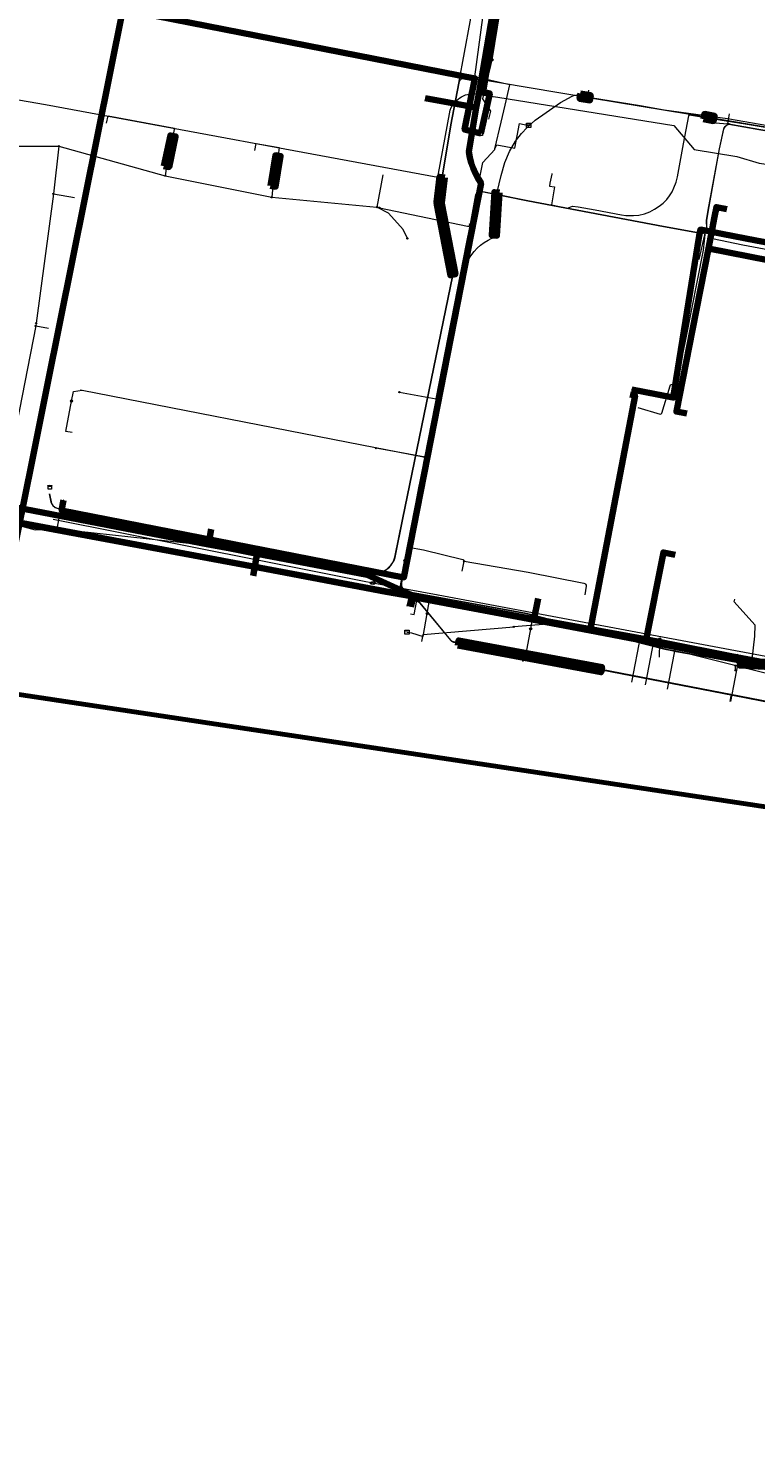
# Model space of a CAD drawing. Extents: x 152558 to 154479, y 462974 to 463683.
# Tile 40 of 212: x 153247 to 153387, y 462974 to 463243. Entities that reach past the tile are written whole.
import ezdxf
from ezdxf.enums import TextEntityAlignment as Align
from ezdxf.lldxf.tags import DXFTag

# ---------------------------------------------------------------- set-up
doc = ezdxf.new("R2010")
doc.units = 0
doc.header["$LTSCALE"] = 0.2
doc.layers.get('0').update_dxf_attribs({"linetype": 'CONTINUOUS'})
for name, color, linetype, lineweight in [('B-RO-KL-DATA_HULPSTUK_KPN BV-S', 90, 'CONTINUOUS', 25), ('B-RO-KL-DATA_KABELBED_KPN BV-G', 90, 'CONTINUOUS', 100), ('B-RO-KL-DATA_KABELBED_PRORAIL-G', 90, 'CONTINUOUS', 100), ('B-RO-KL-DATA_MANTELBUIS_PRORAIL-G', 90, 'CONTINUOUS', 100), ('B-RO-KL-DATA_MANTELBUIS_PVC_1.1_KPN BV-G', 90, 'CONTINUOUS', 100), ('B-RO-KL-DATA_MANTELBUIS_PVC_1.6_KPN BV-G', 90, 'CONTINUOUS', 100), ('B-RO-KL-DATA_PRORAIL-G', 90, 'KL-DATA-N', 18), ('B-RO-KL-DATA_REGGEFIBER OPERATOR BV-G', 90, 'KL-DATA-N', 18), ('B-RO-KL-DATA_STEDIN NETBEHEER BV-G', 90, 'KL-DATA-N', 18), ('B-RO-KL-ET_LS_400 V_STEDIN NETBEHEER BV-G', 190, 'KL-LS-N', 18), ('B-RO-KL-ET_LS_HULPSTUK_STEDIN NETBEHEER BV-S', 190, 'CONTINUOUS', 25), ('B-RO-KL-ET_LS_MANTELBUIS_PVC_125_STEDIN NETBEHEER BV-G', 190, 'CONTINUOUS', 100), ('B-RO-KL-ET_LS_MANTELBUIS_PVC_160_STEDIN NETBEHEER BV-G', 190, 'CONTINUOUS', 100), ('B-RO-KL-ET_LS_MANTELBUIS_PVC_80_STEDIN NETBEHEER BV-G', 190, 'CONTINUOUS', 100), ('B-RO-KL-ET_MS_10 KV_STEDIN NETBEHEER BV-G', 130, 'KL-MS-N', 18), ('B-RO-KL-ET_MS_HULPSTUK_STEDIN NETBEHEER BV-S', 130, 'CONTINUOUS', 25), ('B-RO-KL-ET_MS_MANTELBUIS_PVC_125_STEDIN NETBEHEER BV-G', 130, 'CONTINUOUS', 100), ('B-RO-KL-GAS_HD_HULPSTUK_STEDIN NETBEHEER BV-S', 30, 'CONTINUOUS', 25), ('B-RO-KL-GAS_HD_STAAL_168_8 BAR_STEDIN NETBEHEER BV-G', 30, 'KL-GAS-HD-N', 18), ('B-RO-KL-GAS_HD_STAAL_89_8 BAR_STEDIN NETBEHEER BV-G', 30, 'KL-GAS-HD-N', 18), ('B-RO-KL-GAS_LD_5 BAR_PRORAIL-G', 50, 'KL-GAS-LD-N', 18), ('B-RO-KL-GAS_LD_HULPSTUK_STEDIN NETBEHEER BV-S', 50, 'CONTINUOUS', 25), ('B-RO-KL-GAS_LD_KABELBED_PRORAIL-G', 50, 'CONTINUOUS', 100), ('B-RO-KL-GAS_LD_MANTELBUIS_PRORAIL-G', 50, 'CONTINUOUS', 100), ('B-RO-KL-GAS_LD_PE_110_0.1 BAR_STEDIN NETBEHEER BV-G', 50, 'KL-GAS-LD-N', 18), ('B-RO-KL-GAS_LD_PE_32_0.1 BAR_STEDIN NETBEHEER BV-G', 50, 'KL-GAS-LD-N', 18), ('B-RO-KL-GAS_LD_PE_40_0.1 BAR_STEDIN NETBEHEER BV-G', 50, 'KL-GAS-LD-N', 18), ('B-RO-KL-GAS_LD_PE_63_0.1 BAR_STEDIN NETBEHEER BV-G', 50, 'KL-GAS-LD-N', 18), ('B-RO-KL-GAS_LD_PVC_110_0.1 BAR_STEDIN NETBEHEER BV-G', 50, 'KL-GAS-LD-N', 18), ('B-RO-KL-GAS_LD_PVC_160_0.1 BAR_STEDIN NETBEHEER BV-G', 50, 'KL-GAS-LD-N', 18), ('B-RO-KL-GAS_LD_PVC_63_0.1 BAR_STEDIN NETBEHEER BV-G', 50, 'KL-GAS-LD-N', 18), ('B-RO-KL-WATER_50_VITENS-G', 170, 'KL-WATER-N', 18), ('B-RO-KL-WATER_63_VITENS-G', 170, 'KL-WATER-N', 18), ('B-RO-KL-WATER_HULPSTUK_VITENS-S', 170, 'CONTINUOUS', 25), ('B-RO-KL-WATER_VITENS-S', 170, 'CONTINUOUS', 25), ('B-RO-OG-INFO_ORIENTATIEPOLYGOON-GV', 7, 'CONTINUOUS', 70)]:
    doc.layers.add(name, color=color, linetype=linetype, lineweight=lineweight)
doc.styles.add('NLCS-ISO', font='NLCS-ISO.ttf')
tags = doc.linetypes.add('KL-DATA-N', pattern='A,4,-1,[101,NLCS.SHX,S=0.5,R=0,X=0,Y=0],-1,4,-1,["D",Standard,S=1,R=0,X=-0.25,Y=-0.5],-1.5', length=12.5).pattern_tags.tags
tags[18] = DXFTag(74, 10)
tags = doc.linetypes.add('KL-GAS-HD-N', pattern='A,4,-1,[69,NLCS.SHX,S=0.5,R=0,X=0,Y=0],-1,4,-1,["H",Standard,S=1,R=0,X=0,Y=-0.5],-2', length=13).pattern_tags.tags
tags[18] = DXFTag(74, 10)
tags = doc.linetypes.add('KL-GAS-LD-N', pattern='A,4,-1,[69,NLCS.SHX,S=0.5,R=0,X=0,Y=0],-1,4,-1,["L",Standard,S=1,R=0,X=0.25,Y=-0.5],-2', length=13).pattern_tags.tags
tags[18] = DXFTag(74, 10)
tags = doc.linetypes.add('KL-LS-N', pattern='A,4,-1,[103,NLCS.SHX,S=0.75,R=0,X=0,Y=0],-1,4,-1,["L",Standard,S=1,R=0,X=0,Y=-0.5],-2', length=13).pattern_tags.tags
tags[18] = DXFTag(74, 10)
tags = doc.linetypes.add('KL-MS-N', pattern='A,4,-1,[103,NLCS.SHX,S=0.75,R=0,X=0,Y=0],-1,4,-1,["M",Standard,S=1,R=0,X=0,Y=-0.5],-2', length=13).pattern_tags.tags
tags[18] = DXFTag(74, 10)
doc.linetypes.add('KL-WATER-N', pattern='A,7,-0.5,[168,NLCS.SHX,S=0.75,R=0,X=0.75,Y=0],-2', length=9.5)

# ---------------------------------------------------------------- blocks, each defined once
blk = doc.blocks.new('SKL-WTB_HULP_AFSLUITER-SO')
at = {"color": 0, "linetype": 'ByBlock', "lineweight": 18}
blk.add_lwpolyline([(0, 0.8), (0, -0.8)], dxfattribs=at)
blk.add_circle((0, 0), 1, dxfattribs=at)
at = {"color": 0, "linetype": 'ByBlock', "lineweight": 18, "style": 'NLCS-ISO', "flags": 1}
for tag, p in [('TYPE', (1.5, 0)), ('LABEL', (1.5, -1.5)), ('OMSCHRIJVING', (1.5, -3))]:
    blk.add_attdef(tag, p, '', height=1, dxfattribs=at)
blk = doc.blocks.new('SKL-WTB_HULP_OVERIG-SO')
at = {"color": 0, "linetype": 'ByBlock', "lineweight": 18}
for points in [[(-0.1, 0.1), (0.1, -0.1)], [(0.1, 0.1), (-0.1, -0.1)]]:
    blk.add_lwpolyline(points, dxfattribs=at)
at = {"color": 0, "linetype": 'ByBlock', "lineweight": 18, "style": 'NLCS-ISO', "flags": 1}
for tag, p in [('TYPE', (1.5, 0)), ('LABEL', (1.5, -1.5)), ('OMSCHRIJVING', (1.5, -3))]:
    blk.add_attdef(tag, p, '', height=1, dxfattribs=at)
blk = doc.blocks.new('SKL-WTB_HULP_BLAASGAT-SO')
at = {"color": 0, "linetype": 'ByBlock', "lineweight": 18}
for points in [[(0.4, 0.7), (-0.4, 0.1)], [(-0.4, 0.7), (0.4, 0.1)], [(0, 0.4), (0, -0.9)]]:
    blk.add_lwpolyline(points, dxfattribs=at)
blk.add_circle((0, 0), 1, dxfattribs=at)
at = {"color": 0, "linetype": 'ByBlock', "lineweight": 18, "style": 'NLCS-ISO', "flags": 1}
for tag, p in [('TYPE', (1.5, 0)), ('LABEL', (1.5, -1.5)), ('OMSCHRIJVING', (1.5, -3))]:
    blk.add_attdef(tag, p, '', height=1, dxfattribs=at)
blk = doc.blocks.new('SKL-WTB_HULP_T STUK-SO')
at = {"color": 0, "linetype": 'ByBlock', "lineweight": 18}
blk.add_circle((0, 0), 1, dxfattribs=at)
at = {"color": 0, "linetype": 'ByBlock', "lineweight": -2, "style": 'NLCS-ISO'}
blk.add_text('T', height=1, dxfattribs=at).set_placement((0, 0), align=Align.MIDDLE_CENTER)
at = {"color": 0, "linetype": 'ByBlock', "lineweight": 18, "style": 'NLCS-ISO', "flags": 1}
for tag, p in [('TYPE', (1.5, 0)), ('LABEL', (1.5, -1.5)), ('OMSCHRIJVING', (1.5, -3))]:
    blk.add_attdef(tag, p, '', height=1, dxfattribs=at)
blk = doc.blocks.new('SKL-WTB_HULP_MOF-SO')
at = {"linetype": 'ByBlock', "lineweight": 18}
h = blk.add_hatch(color=0, dxfattribs=at)
h.dxf.hatch_style = 1
h.paths.add_polyline_path([(-0.5625, 0, 1), (0.5625, 0, 1)])
at = {"color": 0, "linetype": 'ByBlock', "lineweight": 18}
blk.add_circle((0, 0), 0.5625, dxfattribs=at)
at = {"color": 0, "linetype": 'ByBlock', "lineweight": 18, "style": 'NLCS-ISO', "flags": 1}
for tag, p in [('TYPE', (1.5, 0)), ('OMSCHRIJVING', (1.5, -3)), ('LABEL', (1.5, -1.5))]:
    blk.add_attdef(tag, p, '', height=1, dxfattribs=at)
blk = doc.blocks.new('SKL-WTB_HULP_KAST-SO')
at = {"color": 0, "linetype": 'ByBlock', "lineweight": 18}
for points in [[(-2, 2), (2, 2), (2, 1.68), (-2, 1.68)], [(-2, 1.52), (2, 1.52), (2, -2), (-2, -2)]]:
    blk.add_lwpolyline(points, close=True, dxfattribs=at)
at = {"color": 0, "linetype": 'ByBlock', "lineweight": 18, "style": 'NLCS-ISO'}
blk.add_text('kast', height=1.5, dxfattribs=at).set_placement((0, 0), align=Align.MIDDLE_CENTER)
at = {"color": 0, "linetype": 'ByBlock', "lineweight": 18, "style": 'NLCS-ISO', "flags": 1}
for tag, p in [('TYPE', (2.5, 0)), ('OMSCHRIJVING', (2.5, -3)), ('LABEL', (2.5, -1.5))]:
    blk.add_attdef(tag, p, '', height=1, dxfattribs=at)
blk = doc.blocks.new('SKL-WTB_HULP_TECHNISCH GEBOUW-SO')
at = {"color": 0, "linetype": 'ByBlock', "lineweight": 18}
for points in [[(-2, 1.5), (0, 2), (2, 1.5), (2, 1.18), (-2, 1.18)], [(-1.5, 1.02), (1.5, 1.02), (1.5, -2), (-1.5, -2)]]:
    blk.add_lwpolyline(points, close=True, dxfattribs=at)
at = {"color": 0, "linetype": 'ByBlock', "lineweight": 18, "style": 'NLCS-ISO', "flags": 1}
for tag, p in [('TYPE', (2.5, 0)), ('OMSCHRIJVING', (2.5, -3)), ('LABEL', (2.5, -1.5))]:
    blk.add_attdef(tag, p, '', height=1, dxfattribs=at)
blk = doc.blocks.new('SKL-WATER_BRANDKRAAN_BRANDPUT-SO')
at = {"color": 0, "linetype": 'ByBlock', "lineweight": 18}
blk.add_ellipse((0, 0), major_axis=(2.5, 0), ratio=0.54, dxfattribs=at)
at = {"color": 0, "linetype": 'ByBlock', "lineweight": 18, "style": 'NLCS-ISO'}
blk.add_text('bk', height=1.5, dxfattribs=at).set_placement((0.2, 0), align=Align.MIDDLE_CENTER)

msp = doc.modelspace()

# ---------------------------------------------------------------- linework, layer by layer
at = {"layer": 'B-RO-KL-DATA_KABELBED_KPN BV-G', "flags": 128}
for points in [[(153332.981, 463227.692), (153333.534, 463230.196), (153335.809, 463243.601), (153336.723, 463248.842), (153336.925, 463250), (153337.179, 463251.456)], [(153323.221, 463229.465), (153332.981, 463227.692)], [(153332.981, 463227.692), (153331.622, 463219.184), (153331.796, 463218.112), (153332.059, 463217.058), (153332.408, 463216.029), (153332.84, 463215.033), (153333.354, 463214.075), (153333.944, 463213.164), (153319.149, 463137.665), (153253.606, 463150.51), (153253.988, 463152.457)], [(153362.796, 463173.655), (153370.756, 463172.102), (153375.702, 463203.094), (153375.934, 463204.288), (153380.052, 463203.483), (153386.631, 463202.191), (153428.87, 463194.358), (153454.444, 463189.337), (153474.688, 463185.473), (153482.693, 463183.943), (153483.174, 463183.851), (153485.037, 463183.493)], [(153370.946, 463173.297), (153375.703, 463203.101)], [(153365.426, 463173.141), (153370.333, 463172.183)], [(153223.793, 463153.831), (153229.416, 463151.166), (153427.397, 463114.007)], [(153320.155, 463134.107), (153315.791, 463134.925), (153288.88, 463140.015), (153252.124, 463146.811), (153234.422, 463150.157), (153229.416, 463151.166), (153224.49, 463153.502), (153223.793, 463153.831)], [(153320.849, 463133.977), (153320.155, 463134.107)], [(153320.914, 463133.965), (153320.485, 463132.057)], [(153427.397, 463114.007), (153320.914, 463133.965), (153320.849, 463133.977)]]:
    msp.add_lwpolyline(points, dxfattribs=at)
at = {"layer": 'B-RO-KL-DATA_KABELBED_PRORAIL-G', "flags": 128}
for points in [[(153380.99, 463208.226), (153379.025, 463208.612), (153378.65, 463206.701), (153377.47, 463200.681)], [(153377.47, 463200.681), (153374.406, 463185.058), (153371.342, 463169.435), (153373.324, 463169.046)], [(153377.47, 463200.681), (153404.781, 463195.324), (153432.092, 463189.968)], [(153354.809, 463127.505), (153363.442, 463172.515), (153362.521, 463172.691)], [(153243.014, 463151.417), (153281.743, 463143.989)], [(153281.743, 463143.989), (153282.279, 463146.913)], [(153285.616, 463143.246), (153281.743, 463143.989)], [(153285.616, 463143.246), (153291.073, 463142.199)], [(153290.884, 463141.214), (153290.264, 463137.977)], [(153291.073, 463142.199), (153290.884, 463141.214)], [(153291.073, 463142.199), (153312.132, 463138.16), (153321.927, 463133.677), (153344.058, 463129.523)], [(153371.118, 463142.022), (153368.861, 463142.464), (153365.52, 463125.429)], [(153344.058, 463129.523), (153344.844, 463133.625)], [(153344.058, 463129.523), (153354.809, 463127.505)], [(153354.809, 463127.505), (153356.196, 463127.258), (153365.52, 463125.429)], [(153365.52, 463125.429), (153401.094, 463118.452)]]:
    msp.add_lwpolyline(points, dxfattribs=at)
at = {"layer": 'B-RO-KL-DATA_MANTELBUIS_PRORAIL-G', "flags": 128}
msp.add_lwpolyline([(153290.884, 463141.214), (153290.264, 463137.977)], dxfattribs=at)
at = {"layer": 'B-RO-KL-DATA_MANTELBUIS_PVC_1.1_KPN BV-G', "flags": 128}
for points in [[(153370.946, 463173.297), (153375.703, 463203.101)], [(153365.426, 463173.141), (153370.333, 463172.183)]]:
    msp.add_lwpolyline(points, dxfattribs=at)
at = {"layer": 'B-RO-KL-DATA_MANTELBUIS_PVC_1.6_KPN BV-G', "flags": 128}
msp.add_lwpolyline([(153223.793, 463153.831), (153229.416, 463151.166), (153427.397, 463114.007)], dxfattribs=at)
at = {"layer": 'B-RO-KL-DATA_PRORAIL-G', "flags": 128}
for points in [[(153380.99, 463208.226), (153379.025, 463208.612), (153378.65, 463206.701), (153377.47, 463200.681)], [(153377.47, 463200.681), (153374.406, 463185.058), (153371.342, 463169.435), (153373.324, 463169.046)], [(153377.47, 463200.681), (153404.781, 463195.324), (153432.092, 463189.968)], [(153377.47, 463200.681), (153404.781, 463195.324), (153432.092, 463189.968)], [(153354.809, 463127.505), (153363.442, 463172.515), (153362.521, 463172.691)], [(153243.014, 463151.417), (153281.743, 463143.989)], [(153281.743, 463143.989), (153282.279, 463146.913)], [(153285.616, 463143.246), (153281.743, 463143.989)], [(153285.616, 463143.246), (153281.743, 463143.989)], [(153285.616, 463143.246), (153291.073, 463142.199)], [(153285.616, 463143.246), (153291.073, 463142.199)], [(153290.884, 463141.214), (153290.264, 463137.977)], [(153290.884, 463141.214), (153290.264, 463137.977)], [(153291.073, 463142.199), (153290.884, 463141.214)], [(153291.073, 463142.199), (153312.132, 463138.16), (153321.927, 463133.677), (153344.058, 463129.523)], [(153371.118, 463142.022), (153368.861, 463142.464), (153365.52, 463125.429)], [(153344.058, 463129.523), (153344.844, 463133.625)], [(153344.058, 463129.523), (153354.809, 463127.505)], [(153354.809, 463127.505), (153356.196, 463127.258), (153365.52, 463125.429)], [(153365.52, 463125.429), (153401.094, 463118.452)]]:
    msp.add_lwpolyline(points, dxfattribs=at)
at = {"layer": 'B-RO-KL-DATA_REGGEFIBER OPERATOR BV-G', "flags": 128}
for points in [[(153347.48, 463215.03), (153347.46, 463214.93), (153347.09, 463213.16), (153347.04, 463212.58), (153347.97, 463212.48), (153347.42, 463209.03), (153350.49, 463208.42), (153351.47, 463208.74), (153352.55, 463208.67), (153355.8, 463208.07), (153360.83, 463207.14), (153361.65, 463207), (153362.29, 463206.96), (153363.14, 463206.96), (153364.14, 463207.06), (153365.22, 463207.32), (153366.28, 463207.71), (153367.17, 463208.18), (153368.05, 463208.78), (153368.79, 463209.36), (153369.49, 463210.07), (153370.02, 463210.77), (153370.53, 463211.54), (153370.86, 463212.26), (153371.28, 463213.36), (153371.53, 463214.41), (153372.7, 463220.68), (153373.7, 463226.06), (153373.87, 463226.27), (153379.64, 463225.3), (153384.54, 463224.55), (153401.36, 463221.75), (153422.75, 463218.16), (153442.95, 463214.84), (153461.65, 463211.73), (153471.87, 463210.07), (153474.09, 463210.03), (153476.24, 463210.54), (153478.63, 463211.84), (153480.29, 463213.52), (153481.19, 463215.2), (153481.84, 463216.89), (153482.47, 463216.95), (153488.239, 463215.835), (153488.63, 463215.97), (153489.42, 463220.01), (153489.67, 463222.41), (153490.28, 463224.62), (153491.24, 463229.68), (153491.46, 463230.89), (153492.71, 463237.55), (153495.19, 463250.37), (153497.55, 463262.54), (153498.733, 463268.7), (153498.978, 463270.11), (153499.923, 463270.764), (153501.062, 463270.775)], [(153209.427, 463178.765), (153209.341, 463178.28), (153209.666, 463175.88), (153210.036, 463172.114), (153219.314, 463158.728), (153222.538, 463155.296), (153223.961, 463154.096), (153225.19, 463152.561), (153230.02, 463150.328), (153240.414, 463148.858), (153242.615, 463148.305), (153242.658, 463148.386), (153248.555, 463146.755), (153252.625, 463146.977), (153252.725, 463146.982)], [(153252.725, 463146.982), (153253.805, 463152.493)], [(153252.725, 463146.982), (153252.824, 463146.972), (153280.914, 463143.903), (153313.323, 463137.443), (153320.179, 463134.396), (153320.27, 463134.355)], [(153319.803, 463132.19), (153320.27, 463134.355)], [(153320.27, 463134.355), (153320.369, 463134.339), (153367.012, 463125.711), (153367.111, 463125.694)], [(153385.88, 463121.932), (153386.341, 463126.429), (153386.448, 463128.488), (153384.646, 463130.511), (153382.418, 463133.01), (153382.512, 463133.494)], [(153365.441, 463117.092), (153367.111, 463125.694)], [(153367.111, 463125.694), (153367.208, 463125.675), (153371.272, 463124.861)], [(153369.67, 463116.25), (153371.272, 463124.861)], [(153371.272, 463124.861), (153385.786, 463121.954), (153385.88, 463121.932)], [(153385.88, 463121.932), (153385.979, 463121.914), (153398.58, 463119.662), (153398.679, 463119.645), (153398.777, 463119.626), (153414.699, 463116.455), (153414.797, 463116.435), (153414.895, 463116.417), (153430.016, 463113.569), (153430.114, 463113.551)], [(153365.4, 463117.1), (153365.441, 463117.092)], [(153365.437, 463117.067), (153365.441, 463117.092)]]:
    msp.add_lwpolyline(points, dxfattribs=at)
at = {"layer": 'B-RO-KL-DATA_STEDIN NETBEHEER BV-G', "flags": 128}
msp.add_lwpolyline([(153185.492, 463149.771), (153191.422, 463181.97), (153195.811, 463207.468), (153201.007, 463236.812), (153250.549, 463228.274), (153325.634, 463214.335), (153328.038, 463227.173), (153328.241, 463227.657), (153328.494, 463228.114), (153328.797, 463228.541), (153329.145, 463228.931), (153329.533, 463229.281), (153329.862, 463229.523), (153330.21, 463229.735), (153330.575, 463229.917), (153330.954, 463230.067), (153331.345, 463230.183), (153331.867, 463230.284), (153332.397, 463230.325), (153332.928, 463230.306), (153333.454, 463230.228), (153333.967, 463230.092), (153337.148, 463229.649), (153370.859, 463224.224), (153374.743, 463219.594), (153382.947, 463218.297), (153387.193, 463217.025), (153408.868, 463213.932), (153414.791, 463213.219), (153414.751, 463213.005), (153414.723, 463212.583)], dxfattribs=at)
at = {"layer": 'B-RO-KL-ET_LS_400 V_STEDIN NETBEHEER BV-G', "flags": 128}
for points in [[(153495.689, 463230.9), (153495.725, 463231.132), (153495.741, 463231.445), (153495.655, 463231.731), (153495.538, 463231.951), (153495.307, 463232.124), (153494.867, 463232.341), (153491.419, 463232.908), (153490.986, 463232.91), (153490.618, 463232.839), (153490.194, 463232.599), (153489.911, 463232.274), (153489.701, 463231.88), (153489.643, 463231.636), (153483.545, 463195.335), (153481.124, 463180.928), (153481.118, 463180.282), (153481.963, 463178.931), (153480.335, 463169.414), (153480.302, 463168.879), (153479.766, 463165.76), (153475.678, 463144.474), (153472.03, 463125.32), (153470.08, 463115.196), (153469.038, 463108.997), (153468.972, 463108.713), (153468.787, 463108.382), (153468.53, 463108.098), (153468.28, 463107.947), (153468.001, 463107.841), (153467.744, 463107.788), (153467.378, 463107.795), (153444.599, 463111.522), (153439.243, 463112.462), (153438.778, 463112.478), (153438.217, 463112.282), (153437.906, 463112.083), (153437.704, 463111.853), (153437.452, 463111.207), (153436.559, 463106.11), (153436.392, 463105.595), (153436.05, 463105.227), (153435.548, 463104.963), (153434.772, 463104.909), (153406.567, 463110.423), (153357.021, 463120.038), (153328.643, 463125.335), (153328.447, 463125.408), (153328.319, 463125.478), (153328.121, 463125.663), (153322.248, 463132.796), (153322.06, 463132.959), (153321.643, 463133.164), (153321.179, 463133.217), (153320.691, 463133.045), (153320.482, 463132.79), (153320.326, 463132.562), (153320.216, 463132.11)], [(153320.265, 463132.1), (153320.372, 463132.541), (153320.522, 463132.76), (153320.721, 463133.002), (153321.185, 463133.166), (153321.629, 463133.115), (153322.032, 463132.917), (153322.212, 463132.761), (153328.084, 463125.628), (153328.289, 463125.437), (153328.426, 463125.362), (153328.631, 463125.287), (153357.012, 463119.989), (153382.099, 463115.121), (153398.1, 463112.015), (153429.212, 463105.945), (153434.769, 463104.859), (153435.562, 463104.914), (153436.081, 463105.187), (153436.436, 463105.569), (153436.607, 463106.098), (153437.501, 463111.194), (153437.747, 463111.827), (153437.939, 463112.045), (153438.239, 463112.236), (153438.786, 463112.428), (153439.237, 463112.412), (153444.591, 463111.473), (153450.644, 463110.482), (153463.305, 463108.411), (153467.373, 463107.745), (153467.749, 463107.738), (153468.015, 463107.793), (153468.302, 463107.902), (153468.562, 463108.059), (153468.828, 463108.353), (153469.019, 463108.695), (153469.087, 463108.987), (153470.129, 463115.187), (153472.08, 463125.311), (153475.727, 463144.465), (153479.816, 463165.751), (153480.352, 463168.873), (153480.385, 463169.408), (153482.015, 463178.942), (153481.168, 463180.296), (153481.174, 463180.924), (153489.692, 463231.626), (153489.748, 463231.863), (153489.953, 463232.245), (153490.226, 463232.559), (153490.636, 463232.792), (153490.991, 463232.86), (153491.415, 463232.858), (153494.852, 463232.293), (153495.281, 463232.081), (153495.499, 463231.917), (153495.609, 463231.712), (153495.691, 463231.439), (153495.67, 463231.105), (153495.686, 463230.9)], [(153324.122, 463160.963), (153329.307, 463188.694), (153330.593, 463195.69), (153330.795, 463196.628), (153331.1, 463197.558), (153331.56, 463198.541), (153331.995, 463199.265), (153332.587, 463200.06), (153333.213, 463200.753), (153333.821, 463201.277), (153334.531, 463201.818), (153335.288, 463202.268), (153335.878, 463202.553), (153336.078, 463202.665), (153336.251, 463202.813), (153336.374, 463202.961), (153336.483, 463203.142), (153336.993, 463211.435), (153337.773, 463214.665), (153338.52, 463217.141), (153339.399, 463219.237), (153340.515, 463221.198), (153341.698, 463222.72), (153342.746, 463223.869), (153344.292, 463225.255), (153349.132, 463228.598), (153351.361, 463229.852), (153351.672, 463229.993), (153352.01, 463230.052), (153352.297, 463230.069), (153354.315, 463229.697)], [(153494.446, 463229.769), (153493.901, 463229.845), (153493.701, 463229.845), (153493.54, 463229.785), (153493.397, 463229.68), (153493.295, 463229.553), (153493.249, 463229.426), (153493.214, 463229.263), (153492.785, 463225.61), (153492.231, 463222.03), (153491.718, 463216.76), (153488.848, 463208.195), (153487.37, 463203.94), (153483.253, 463185.302), (153473.937, 463130.783), (153473.976, 463130.715), (153473.895, 463130.241), (153471.953, 463120.379), (153471.881, 463119.884), (153469.275, 463106.657), (153469.334, 463106.35), (153469.288, 463106.004), (153469.093, 463105.706), (153468.938, 463105.575), (153468.727, 463105.507), (153468.43, 463105.469), (153466.323, 463105.99), (153459.686, 463107.384), (153389.374, 463120.911), (153383.517, 463121.219), (153369.101, 463123.874), (153350.372, 463128.664), (153349.932, 463128.756), (153349.511, 463128.822), (153348.989, 463128.87), (153348.522, 463128.877), (153348.224, 463128.862), (153340.193, 463128.196)], [(153354.537, 463231.005), (153354.315, 463229.697)], [(153354.315, 463229.697), (153354.924, 463229.585), (153364.396, 463228.082), (153369.002, 463227.207), (153381.101, 463225.575), (153413.833, 463219.894), (153429.129, 463217.126), (153458.158, 463212.381), (153471.889, 463209.743), (153486.475, 463206.825), (153486.683, 463206.804), (153486.997, 463206.8), (153487.46, 463206.892), (153487.664, 463206.963), (153487.936, 463207.109), (153488.158, 463207.259), (153488.386, 463207.473), (153491.521, 463216.802), (153492.032, 463222.055), (153492.587, 463225.637), (153493.016, 463229.295), (153493.056, 463229.482), (153493.119, 463229.653), (153493.257, 463229.825), (153493.445, 463229.963), (153493.665, 463230.045), (153493.915, 463230.045), (153494.48, 463229.966)], [(153381.453, 463226.485), (153381.127, 463224.543)], [(153262.187, 463224.669), (153262.522, 463226.08), (153275.223, 463223.685), (153274.932, 463222.22), (153273.694, 463216.35), (153273.435, 463214.61)], [(153323.093, 463159.885), (153323.214, 463160.701), (153326.342, 463176.758), (153331.288, 463201.896), (153333.007, 463210.912), (153333.077, 463211.114), (153333.195, 463211.291), (153333.364, 463211.439), (153333.542, 463211.545), (153333.745, 463211.591), (153333.918, 463211.6), (153334.104, 463211.57), (153342.899, 463209.806), (153368.871, 463204.879), (153376.276, 463203.551), (153376.495, 463203.579), (153376.71, 463203.668), (153376.888, 463203.79), (153377.044, 463203.976), (153377.145, 463204.149), (153377.196, 463204.352), (153377.205, 463204.487), (153377.164, 463206.02), (153377.487, 463208.01), (153379.628, 463219.727), (153380.454, 463223.547), (153380.556, 463223.771), (153380.725, 463224.011), (153380.898, 463224.189), (153381.076, 463224.32), (153381.24, 463224.417), (153381.371, 463224.47), (153387.114, 463223.475), (153409.221, 463219.743), (153412.797, 463219.167)], [(153377.028, 463204.047), (153377.099, 463204.168), (153377.147, 463204.36), (153377.155, 463204.488), (153377.114, 463206.023), (153377.438, 463208.018), (153379.579, 463219.737), (153380.407, 463223.563), (153380.512, 463223.795), (153380.686, 463224.044), (153380.865, 463224.227), (153381.048, 463224.362), (153381.218, 463224.462), (153381.365, 463224.522)], [(153377.362, 463224.881), (153381.127, 463224.543)], [(153381.127, 463224.543), (153381.365, 463224.522)], [(153381.365, 463224.522), (153387.122, 463223.524), (153409.229, 463219.792), (153413.299, 463219.136), (153417.055, 463218.554), (153438.279, 463215.116)], [(153244.741, 463220.281), (153253.081, 463220.278)], [(153253.081, 463220.278), (153252.033, 463211.129)], [(153253.081, 463220.278), (153273.435, 463214.61)], [(153290.615, 463219.428), (153290.867, 463220.778), (153295.283, 463219.99), (153295.06, 463218.45), (153294.085, 463212.575), (153293.836, 463210.472)], [(153273.435, 463214.61), (153293.836, 463210.472)], [(153315.105, 463214.76), (153313.996, 463208.592)], [(153252.033, 463211.129), (153248.721, 463186.335)], [(153252.033, 463211.129), (153256.052, 463210.4)], [(153293.836, 463210.472), (153313.996, 463208.592)], [(153331.892, 463205.331), (153332.959, 463210.925), (153333.032, 463211.136), (153333.157, 463211.325), (153333.335, 463211.48), (153333.523, 463211.592), (153333.738, 463211.641), (153333.921, 463211.65), (153336.283, 463211.184)], [(153336.283, 463211.184), (153342.909, 463209.855), (153368.88, 463204.928), (153376.277, 463203.602), (153376.482, 463203.628), (153376.686, 463203.712), (153376.852, 463203.826)], [(153319.824, 463202.582), (153318.99, 463204.3), (153316.216, 463207.411), (153313.996, 463208.592)], [(153313.996, 463208.592), (153314.457, 463208.484)], [(153314.457, 463208.484), (153331.318, 463204.935), (153331.536, 463204.952), (153331.724, 463205.042), (153331.865, 463205.174), (153331.892, 463205.331)], [(153318.295, 463173.162), (153325.325, 463171.849), (153331.239, 463201.906), (153331.77, 463204.691), (153331.821, 463204.961), (153331.701, 463205.359), (153331.892, 463205.331)], [(153363.943, 463170.226), (153368.233, 463168.933), (153368.432, 463168.978), (153368.565, 463169.15), (153370.14, 463174.377), (153370.24, 463174.534), (153370.414, 463174.633), (153371.135, 463174.837), (153371.334, 463174.972), (153371.451, 463175.163), (153371.603, 463175.747), (153373.122, 463183.204), (153376.506, 463200.375), (153376.946, 463203.938)], [(153376.854, 463203.827), (153376.708, 463203.298), (153375.629, 463198.547)], [(153376.852, 463203.826), (153376.946, 463203.938)], [(153376.946, 463203.938), (153377.028, 463204.047)], [(153377.028, 463204.047), (153378.262, 463202.573), (153384.068, 463201.392), (153402.061, 463197.979), (153406.222, 463197.223)], [(153248.721, 463186.335), (153248.652, 463185.821)], [(153248.652, 463185.821), (153243.959, 463161.656)], [(153248.652, 463185.821), (153251.067, 463185.392)], [(153324.122, 463160.963), (153324.023, 463160.833), (153323.915, 463160.736), (153323.837, 463160.698), (153323.649, 463160.635), (153323.438, 463160.63), (153323.214, 463160.701), (153317.678, 463161.719), (153313.777, 463162.437)], [(153468.844, 463105.999), (153468.728, 463105.889), (153468.554, 463105.769), (153468.371, 463105.686), (153468.102, 463105.616), (153467.979, 463105.632), (153466.334, 463106.039), (153459.696, 463107.433), (153432.97, 463112.575), (153432.939, 463112.581), (153424.797, 463114.147), (153424.679, 463114.17), (153408.889, 463117.208), (153404.935, 463117.969), (153389.38, 463120.961), (153383.523, 463121.269), (153369.113, 463123.922), (153342.596, 463130.707), (153319.912, 463134.861), (153319.625, 463134.934), (153319.33, 463135.086), (153319.118, 463135.28), (153318.89, 463135.568), (153318.738, 463135.94), (153318.696, 463136.252), (153318.708, 463136.614), (153323.093, 463159.885)], [(153454.244, 463106.377), (153426.584, 463111.756), (153426.193, 463112.317), (153423.837, 463112.675), (153423.389, 463112.312), (153411.276, 463114.58), (153410.73, 463115.156), (153409.38, 463115.382), (153408.947, 463115.116), (153403.247, 463116.25), (153402.956, 463116.76), (153393.726, 463118.532), (153393.228, 463118.142), (153373.885, 463122.942), (153371.252, 463123.427), (153342.606, 463130.756), (153319.923, 463134.91), (153319.643, 463134.981), (153319.359, 463135.127), (153319.155, 463135.315), (153318.934, 463135.593), (153318.787, 463135.953), (153318.746, 463136.255), (153318.758, 463136.608), (153320.047, 463143.469)], [(153320.116, 463143.964), (153320.047, 463143.469)], [(153320.047, 463143.469), (153322.895, 463142.975), (153330.441, 463141.1), (153330.699, 463140.752), (153342.948, 463138.684), (153353.649, 463136.58), (153353.832, 463136.504), (153353.961, 463136.378), (153354.039, 463136.206), (153354.048, 463136.017), (153353.805, 463134.345)], [(153330.334, 463138.848), (153330.699, 463140.752)], [(153322.577, 463125.383), (153322.844, 463126.758), (153340.193, 463128.196)], [(153382.673, 463119.86), (153382.673, 463120.761)], [(153381.662, 463113.918), (153381.865, 463114.963), (153382.099, 463115.121)]]:
    msp.add_lwpolyline(points, dxfattribs=at)
at = {"layer": 'B-RO-KL-ET_LS_MANTELBUIS_PVC_125_STEDIN NETBEHEER BV-G', "flags": 128}
for points in [[(153352.984, 463230.347), (153352.819, 463229.36), (153354.791, 463229.03), (153354.957, 463230.016), (153352.984, 463230.347)], [(153376.504, 463225.466), (153378.467, 463225.076), (153378.661, 463226.057), (153376.699, 463226.446), (153376.504, 463225.466)], [(153326.985, 463214.281), (153325.991, 463214.397), (153325.418, 463209.522), (153325.448, 463209.108), (153328.056, 463195.534), (153329.038, 463195.722), (153326.442, 463209.239), (153326.423, 463209.5), (153326.985, 463214.281)], [(153337.492, 463211.404), (153336.494, 463211.466), (153335.984, 463203.173), (153336.982, 463203.111), (153337.492, 463211.404)], [(153383.549, 463121.768), (153383.497, 463120.77), (153389.354, 463120.462), (153389.406, 463121.46), (153383.549, 463121.768)]]:
    msp.add_lwpolyline(points, dxfattribs=at)
at = {"layer": 'B-RO-KL-ET_LS_MANTELBUIS_PVC_160_STEDIN NETBEHEER BV-G', "flags": 128}
msp.add_lwpolyline([(153329.456, 463124.629), (153356.92, 463119.498), (153357.103, 463120.481), (153329.639, 463125.612), (153329.456, 463124.629)], dxfattribs=at)
at = {"layer": 'B-RO-KL-ET_LS_MANTELBUIS_PVC_80_STEDIN NETBEHEER BV-G', "flags": 128}
for points in [[(153273.205, 463216.453), (153274.183, 463216.247), (153275.421, 463222.117), (153274.443, 463222.323), (153273.205, 463216.453)], [(153293.592, 463212.657), (153294.578, 463212.493), (153295.553, 463218.368), (153294.567, 463218.532), (153293.592, 463212.657)]]:
    msp.add_lwpolyline(points, dxfattribs=at)
at = {"layer": 'B-RO-KL-ET_MS_10 KV_STEDIN NETBEHEER BV-G', "flags": 128}
for points in [[(153251.282, 463153.687), (153251.619, 463152.111), (153251.7, 463151.863), (153251.818, 463151.627), (153251.936, 463151.444), (153252.323, 463151.1), (153252.769, 463150.958), (153289.445, 463143.034), (153313.131, 463138.434), (153313.709, 463138.422), (153314.364, 463138.542), (153314.966, 463138.739), (153315.469, 463138.99), (153315.873, 463139.274), (153316.354, 463139.668), (153316.649, 463140.04), (153317.01, 463140.542), (153317.218, 463140.947), (153317.414, 463141.515), (153318.889, 463148.765), (153328.547, 463195.628), (153325.945, 463209.173), (153325.92, 463209.511), (153326.488, 463214.339), (153328.135, 463224.377), (153329.674, 463232.325), (153332.909, 463250.045)], [(153182.373, 463150.315), (153182.449, 463150.69), (153182.507, 463150.814), (153182.587, 463150.926), (153182.686, 463151.021), (153182.8, 463151.097), (153182.926, 463151.152), (153183.059, 463151.182), (153183.195, 463151.187), (153184.981, 463150.87), (153185.105, 463150.857), (153185.229, 463150.866), (153185.35, 463150.897), (153185.463, 463150.949), (153185.565, 463151.02), (153185.706, 463151.181), (153185.75, 463151.26), (153185.805, 463151.431), (153191.422, 463181.97), (153195.811, 463207.468), (153201.007, 463236.812), (153250.549, 463228.274), (153325.634, 463214.335), (153328.038, 463227.173), (153328.241, 463227.657), (153328.494, 463228.114), (153328.797, 463228.541), (153329.145, 463228.931), (153329.533, 463229.281), (153329.862, 463229.523), (153330.21, 463229.735), (153330.575, 463229.917), (153330.954, 463230.067), (153331.345, 463230.183), (153331.867, 463230.284), (153332.397, 463230.325), (153332.928, 463230.306), (153333.454, 463230.228), (153333.967, 463230.092), (153337.148, 463229.649), (153370.859, 463224.224), (153374.743, 463219.594), (153382.947, 463218.297), (153387.193, 463217.025), (153408.868, 463213.932)], [(153251.229, 463153.697), (153251.571, 463152.098), (153251.654, 463151.844), (153251.775, 463151.602), (153251.898, 463151.412), (153252.298, 463151.056), (153252.756, 463150.909), (153289.435, 463142.985), (153313.126, 463138.384), (153313.713, 463138.372), (153314.377, 463138.493), (153314.985, 463138.692), (153315.494, 463138.947), (153315.903, 463139.234), (153316.39, 463139.633), (153316.689, 463140.009), (153317.053, 463140.516), (153317.264, 463140.927), (153317.463, 463141.502), (153318.938, 463148.755), (153328.598, 463195.628), (153325.995, 463209.18), (153325.971, 463209.51), (153326.538, 463214.332), (153328.184, 463224.368), (153329.787, 463232.663), (153329.87, 463232.82), (153330.044, 463233.055), (153330.241, 463233.229), (153330.461, 463233.358), (153330.719, 463233.464), (153330.984, 463233.517), (153331.196, 463233.532), (153331.403, 463233.501), (153354.874, 463229.523), (153378.574, 463225.628), (153408.638, 463220.569), (153421.88, 463218.276), (153421.975, 463218.25), (153422.124, 463218.155), (153422.234, 463217.991), (153422.253, 463217.892), (153422.241, 463217.708), (153421.427, 463211.345), (153421.425, 463211.163), (153421.462, 463210.995), (153421.537, 463210.855), (153421.635, 463210.729), (153421.742, 463210.631), (153421.878, 463210.556), (153422.036, 463210.5), (153422.396, 463210.523), (153422.849, 463210.895)]]:
    msp.add_lwpolyline(points, dxfattribs=at)
at = {"layer": 'B-RO-KL-ET_MS_MANTELBUIS_PVC_125_STEDIN NETBEHEER BV-G', "flags": 128}
for points in [[(153352.984, 463230.347), (153352.819, 463229.36), (153354.791, 463229.03), (153354.957, 463230.016), (153352.984, 463230.347)], [(153376.504, 463225.466), (153378.467, 463225.076), (153378.661, 463226.057), (153376.699, 463226.446), (153376.504, 463225.466)], [(153326.985, 463214.281), (153325.991, 463214.397), (153325.418, 463209.522), (153325.448, 463209.108), (153328.056, 463195.534), (153329.038, 463195.722), (153326.442, 463209.239), (153326.423, 463209.5), (153326.985, 463214.281)]]:
    msp.add_lwpolyline(points, dxfattribs=at)
at = {"layer": 'B-RO-KL-GAS_HD_STAAL_168_8 BAR_STEDIN NETBEHEER BV-G', "flags": 128}
for points in [[(153336.059, 463236.786), (153339.2, 463256.04), (153333.251, 463263.785), (153337.994, 463295.64)], [(153335.808, 463235.716), (153336.059, 463236.786)]]:
    msp.add_lwpolyline(points, dxfattribs=at)
at = {"layer": 'B-RO-KL-GAS_HD_STAAL_89_8 BAR_STEDIN NETBEHEER BV-G', "flags": 128}
msp.add_lwpolyline([(153335.437, 463225.429), (153335.785, 463226.992), (153334.303, 463229.299), (153335.808, 463235.716)], dxfattribs=at)
at = {"layer": 'B-RO-KL-GAS_LD_5 BAR_PRORAIL-G', "flags": 128}
for points in [[(153345.52, 463299.57), (153334.344, 463230.694), (153335.59, 463230.378), (153333.894, 463222.707)], [(153333.894, 463222.707), (153330.793, 463223.429), (153332.767, 463233.232), (153265.352, 463246.425), (153250.847, 463174.37)], [(153250.847, 463174.37), (153247.887, 463159.665)], [(153250.847, 463174.37), (153247.887, 463159.665)], [(153247.887, 463159.665), (153243.941, 463140.058), (153242.033, 463130.563)]]:
    msp.add_lwpolyline(points, dxfattribs=at)
at = {"layer": 'B-RO-KL-GAS_LD_KABELBED_PRORAIL-G', "flags": 128}
for points in [[(153345.52, 463299.57), (153334.344, 463230.694), (153335.59, 463230.378), (153333.894, 463222.707)], [(153333.894, 463222.707), (153330.793, 463223.429), (153332.767, 463233.232), (153265.352, 463246.425), (153250.847, 463174.37)], [(153250.847, 463174.37), (153247.887, 463159.665)], [(153247.887, 463159.665), (153243.941, 463140.058), (153242.033, 463130.563)]]:
    msp.add_lwpolyline(points, dxfattribs=at)
at = {"layer": 'B-RO-KL-GAS_LD_MANTELBUIS_PRORAIL-G', "flags": 128}
msp.add_lwpolyline([(153250.847, 463174.37), (153247.887, 463159.665)], dxfattribs=at)
at = {"layer": 'B-RO-KL-GAS_LD_PE_110_0.1 BAR_STEDIN NETBEHEER BV-G', "flags": 128}
for points in [[(153323.617, 463130.763), (153324.138, 463133.695)], [(153323.65, 463133.803), (153324.138, 463133.695), (153324.624, 463133.575)], [(153320.615, 463127.041), (153322.851, 463126.37), (153323.617, 463130.763)], [(153343.277, 463130.074), (153344.044, 463129.888)]]:
    msp.add_lwpolyline(points, dxfattribs=at)
at = {"layer": 'B-RO-KL-GAS_LD_PE_32_0.1 BAR_STEDIN NETBEHEER BV-G', "flags": 128}
for points in [[(153336.595, 463219.761), (153336.971, 463220.504), (153340.408, 463219.864), (153341.286, 463224.581), (153343.056, 463224.252)], [(153320.416, 463130.695), (153321.104, 463130.566), (153321.609, 463133.27)], [(153321.609, 463133.27), (153321.745, 463134), (153321.42, 463134.432)], [(153362.811, 463117.576), (153364.55, 463126.534)], [(153381.761, 463113.899), (153383.448, 463122.592), (153382.897, 463122.907)]]:
    msp.add_lwpolyline(points, dxfattribs=at)
at = {"layer": 'B-RO-KL-GAS_LD_PE_40_0.1 BAR_STEDIN NETBEHEER BV-G', "flags": 128}
for points in [[(153255.512, 463171.453), (153255.859, 463173.265), (153257.559, 463173.5)], [(153255.602, 463165.394), (153254.395, 463165.625), (153255.512, 463171.453)]]:
    msp.add_lwpolyline(points, dxfattribs=at)
at = {"layer": 'B-RO-KL-GAS_LD_PE_63_0.1 BAR_STEDIN NETBEHEER BV-G', "flags": 128}
msp.add_lwpolyline([(153319.761, 463127.189), (153320.242, 463127.099), (153320.615, 463127.041)], dxfattribs=at)
at = {"layer": 'B-RO-KL-GAS_LD_PVC_110_0.1 BAR_STEDIN NETBEHEER BV-G', "flags": 128}
for points in [[(153257.15, 463173.58), (153257.559, 463173.5), (153311.088, 463163.028), (153322.569, 463160.841)], [(153323.108, 463160.025), (153322.046, 463155.151), (153319.358, 463140.877), (153318.254, 463135.012), (153321.42, 463134.432)], [(153321.42, 463134.432), (153322.044, 463134.157), (153323.65, 463133.803)], [(153324.624, 463133.575), (153327.325, 463133.039), (153340.418, 463130.562), (153343.277, 463130.074)], [(153344.044, 463129.888), (153345.005, 463129.728), (153347.005, 463129.747), (153364.55, 463126.534), (153368.179, 463125.869)], [(153368.163, 463125.169), (153368.179, 463125.869)], [(153368.179, 463125.869), (153382.897, 463122.907), (153383.581, 463122.769), (153390.322, 463121.412), (153398.755, 463119.714), (153398.899, 463119.685), (153398.974, 463119.67), (153401.944, 463119.072), (153405.226, 463118.411), (153408.159, 463117.821), (153411.689, 463117.11), (153414.756, 463116.492), (153424.795, 463114.471), (153425.323, 463114.365), (153426.62, 463114.104), (153429.098, 463113.605), (153431.909, 463113.039), (153432.948, 463112.83), (153432.986, 463112.822), (153434.236, 463112.571), (153435.412, 463112.334), (153438.831, 463111.646), (153440.358, 463111.339), (153455.256, 463108.34), (153469.088, 463105.555), (153471.437, 463117.397), (153472.765, 463124.031)]]:
    msp.add_lwpolyline(points, dxfattribs=at)
at = {"layer": 'B-RO-KL-GAS_LD_PVC_160_0.1 BAR_STEDIN NETBEHEER BV-G', "flags": 128}
for points in [[(153334.272, 463217.109), (153336.563, 463219.624), (153336.595, 463219.761), (153337.774, 463224.878), (153338.542, 463228.137), (153339.449, 463231.982), (153332.727, 463233.539), (153336.901, 463264.358), (153339.347, 463276.366), (153339.696, 463278.31), (153339.852, 463279.181), (153340.392, 463282.187), (153340.58, 463283.231), (153341.12, 463286.236), (153341.572, 463288.755), (153343.222, 463299.279)], [(153323.257, 463160.709), (153333.964, 463215.53), (153334.272, 463217.109)], [(153322.569, 463160.841), (153323.257, 463160.709)], [(153323.108, 463160.025), (153323.257, 463160.709)]]:
    msp.add_lwpolyline(points, dxfattribs=at)
at = {"layer": 'B-RO-KL-GAS_LD_PVC_63_0.1 BAR_STEDIN NETBEHEER BV-G', "flags": 128}
for points in [[(153343.438, 463127.814), (153343.772, 463129.666)], [(153341.86, 463121.642), (153342.351, 463121.994), (153343.438, 463127.814)], [(153368.098, 463122.371), (153368.163, 463125.169)]]:
    msp.add_lwpolyline(points, dxfattribs=at)
at = {"layer": 'B-RO-KL-WATER_50_VITENS-G', "flags": 128}
msp.add_lwpolyline([(153311.227, 463136.961), (153291.751, 463140.845), (153251.975, 463148.776)], dxfattribs=at)
at = {"layer": 'B-RO-KL-WATER_63_VITENS-G', "flags": 128}
for points in [[(153313.193, 463136.593), (153311.227, 463136.961)], [(153409.34, 463118.582), (153389.474, 463122.303), (153325.727, 463134.245), (153313.193, 463136.593)]]:
    msp.add_lwpolyline(points, dxfattribs=at)
at = {"layer": 'B-RO-OG-INFO_ORIENTATIEPOLYGOON-GV', "flags": 128}
msp.add_lwpolyline([(152558, 463387), (153001, 463152), (154184, 462974), (154479, 462991), (154348, 463253), (154416, 463495), (154184, 463676), (154096, 463676), (153945, 463663), (153854, 463451), (153015, 463683), (152584, 463595)], close=True, dxfattribs=at)

# ---------------------------------------------------------------- block references
at = {"layer": 'B-RO-KL-DATA_HULPSTUK_KPN BV-S', "xscale": 0.2, "yscale": 0.2, "zscale": 0.2}
for p in [(153323.221, 463229.465), (153332.981, 463227.692), (153332.981, 463227.692), (153332.981, 463227.692), (153362.796, 463173.655), (153253.988, 463152.457), (153320.155, 463134.107), (153320.155, 463134.107), (153320.849, 463133.977), (153320.849, 463133.977), (153320.914, 463133.965), (153320.485, 463132.057)]:
    msp.add_blockref('SKL-WTB_HULP_OVERIG-SO', p, dxfattribs=at)
at = {"layer": 'B-RO-KL-ET_LS_HULPSTUK_STEDIN NETBEHEER BV-S', "xscale": 0.2, "yscale": 0.2, "zscale": 0.2}
for p in [(153354.315, 463229.697), (153377.362, 463224.881), (153381.127, 463224.543), (153381.365, 463224.522), (153253.081, 463220.278), (153273.435, 463214.61), (153252.033, 463211.129), (153293.836, 463210.472), (153336.283, 463211.184), (153313.996, 463208.592), (153314.457, 463208.484), (153331.892, 463205.331), (153319.824, 463202.582), (153376.852, 463203.826), (153376.946, 463203.938), (153377.028, 463204.047), (153248.721, 463186.335), (153248.652, 463185.821), (153318.295, 463173.162), (153313.777, 463162.437), (153323.093, 463159.885), (153324.122, 463160.963), (153320.047, 463143.469), (153330.699, 463140.752), (153340.193, 463128.196), (153382.673, 463120.761), (153382.673, 463119.86)]:
    msp.add_blockref('SKL-WTB_HULP_MOF-SO', p, dxfattribs=at)
at = {"layer": 'B-RO-KL-ET_MS_HULPSTUK_STEDIN NETBEHEER BV-S', "xscale": 0.2, "yscale": 0.2, "zscale": 0.2}
msp.add_blockref('SKL-WTB_HULP_TECHNISCH GEBOUW-SO', (153251.359, 463154.945), dxfattribs=at)
at = {"layer": 'B-RO-KL-GAS_HD_HULPSTUK_STEDIN NETBEHEER BV-S', "xscale": 0.2, "yscale": 0.2, "zscale": 0.2}
for name, p in [('SKL-WTB_HULP_AFSLUITER-SO', (153336.059, 463236.786)), ('SKL-WTB_HULP_TECHNISCH GEBOUW-SO', (153333.907, 463222.708))]:
    msp.add_blockref(name, p, dxfattribs=at)
at = {"layer": 'B-RO-KL-GAS_LD_HULPSTUK_STEDIN NETBEHEER BV-S', "xscale": 0.2, "yscale": 0.2, "zscale": 0.2}
for name, p in [('SKL-WTB_HULP_KAST-SO', (153343.056, 463224.252)), ('SKL-WTB_HULP_TECHNISCH GEBOUW-SO', (153333.907, 463222.708)), ('SKL-WTB_HULP_AFSLUITER-SO', (153255.512, 463171.453)), ('SKL-WTB_HULP_T STUK-SO', (153323.257, 463160.709)), ('SKL-WTB_HULP_BLAASGAT-SO', (153319.358, 463140.877)), ('SKL-WTB_HULP_OVERIG-SO', (153321.42, 463134.432)), ('SKL-WTB_HULP_AFSLUITER-SO', (153321.609, 463133.27)), ('SKL-WTB_HULP_AFSLUITER-SO', (153323.617, 463130.763)), ('SKL-WTB_HULP_KAST-SO', (153319.761, 463127.189)), ('SKL-WTB_HULP_AFSLUITER-SO', (153343.438, 463127.814)), ('SKL-WTB_HULP_T STUK-SO', (153368.179, 463125.869))]:
    msp.add_blockref(name, p, dxfattribs=at)
at = {"layer": 'B-RO-KL-WATER_HULPSTUK_VITENS-S', "xscale": 0.2, "yscale": 0.2, "zscale": 0.2}
for p in [(153291.751, 463140.845), (153311.227, 463136.961), (153325.727, 463134.245)]:
    msp.add_blockref('SKL-WTB_HULP_OVERIG-SO', p, dxfattribs=at)
at = {"layer": 'B-RO-KL-WATER_VITENS-S', "xscale": 0.2, "yscale": 0.2, "zscale": 0.2}
msp.add_blockref('SKL-WATER_BRANDKRAAN_BRANDPUT-SO', (153313.193, 463136.593), dxfattribs=at)

doc.saveas('drawing.dxf')
